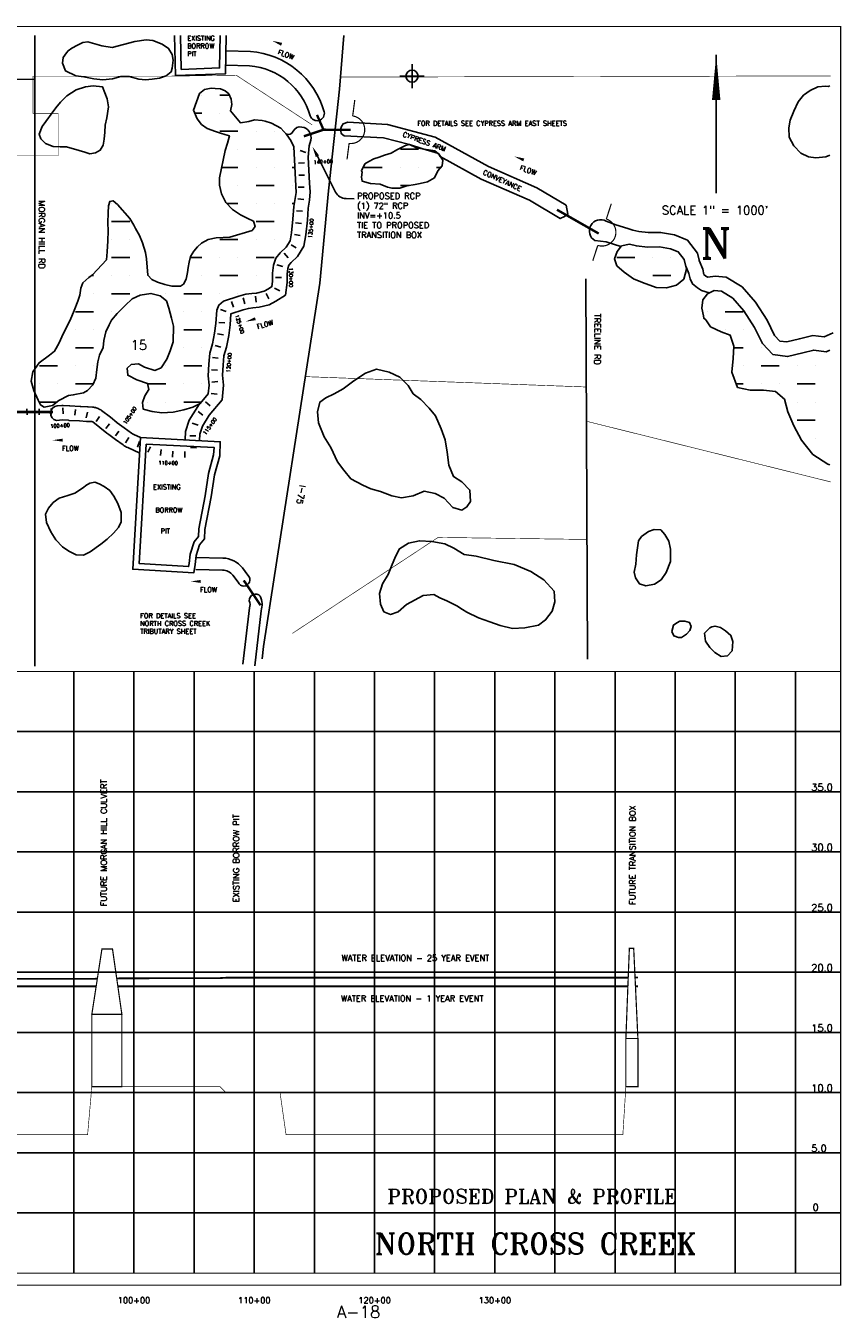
# Model space of a CAD drawing. Extents: x 228105 to 244865, y 802987 to 813726.
# Tile 3 of 3: x 238086 to 244865, y 802987 to 813726. Entities that reach past the tile are written whole.
import ezdxf
from ezdxf.enums import TextEntityAlignment as Align

# ---------------------------------------------------------------- set-up
doc = ezdxf.new("R2010")
doc.units = 0
doc.header["$LTSCALE"] = 800
doc.header["$PDMODE"] = 34
doc.header["$PDSIZE"] = 100
doc.linetypes.add('DASHED', pattern=[0])
doc.layers.get('0').update_dxf_attribs({"linetype": 'CONTINUOUS'})
for name, color, linetype in [('BORDER', 1, 'CONTINUOUS'), ('EXLAKES', 4, 'CONTINUOUS'), ('FLOOD1', 15, 'CONTINUOUS'), ('FLOOD3', 15, 'CONTINUOUS'), ('GRID', 2, 'CONTINUOUS'), ('HATCH', 3, 'CONTINUOUS'), ('MAJROADS', 9, 'CONTINUOUS'), ('MINROADS', 9, 'CONTINUOUS'), ('PLAKES', 5, 'CONTINUOUS'), ('PRSTRUCT', 13, 'CONTINUOUS'), ('SEC', 2, 'CONTINUOUS'), ('SPROF', 11, 'DASHED'), ('STATIONS', 7, 'CONTINUOUS'), ('STRUCTTEXT', 7, 'CONTINUOUS'), ('STRUCTURES', 1, 'CONTINUOUS'), ('SUBBASINS', 6, 'DASHED'), ('TEXT', 7, 'CONTINUOUS'), ('WL-PRESERVE', 14, 'CONTINUOUS')]:
    doc.layers.add(name, color=color, linetype=linetype)
doc.styles.get("Standard").update_dxf_attribs({"font": 'ROMANT'})

# ---------------------------------------------------------------- blocks, each defined once
blk = doc.blocks.new('*X')
at = {"color": 0}
for p, q in [((235950, 813450), (235950, 813450)), ((236100, 813450), (236250, 813450)), ((236400, 813450), (236400, 813450)), ((236250, 813300), (236250, 813300)), ((236400, 813300), (236550, 813300)), ((229500, 813198), (229575, 813198)), ((229519, 813198), (229507, 813219)), ((229528, 813198), (229528, 813228)), ((229538, 813198), (229538, 813235)), ((229547, 813198), (229547, 813228)), ((229556, 813198), (229568, 813219)), ((230100, 813198), (230175, 813198)), ((230119, 813198), (230107, 813219)), ((230128, 813198), (230128, 813228)), ((230138, 813198), (230138, 813235)), ((230147, 813198), (230147, 813228)), ((230156, 813198), (230168, 813219)), ((230700, 813198), (230775, 813198)), ((230719, 813198), (230707, 813219)), ((230728, 813198), (230728, 813228)), ((230738, 813198), (230738, 813235)), ((230747, 813198), (230747, 813228)), ((230756, 813198), (230768, 813219)), ((234900, 813150), (235050, 813150)), ((236190, 813150), (236250, 813150)), ((236400, 813150), (236400, 813150)), ((239550, 813150), (239550, 813150)), ((239700, 813150), (239778, 813150)), ((234900, 813000), (234900, 813000)), ((235050, 813000), (235050, 813000)), ((236400, 813000), (236413, 813000)), ((236400, 813000), (236413, 813000)), ((239491, 813000), (239550, 813000)), ((239700, 813000), (239700, 813000)), ((234910, 812850), (235050, 812850)), ((235200, 812850), (235200, 812850)), ((239700, 812850), (239850, 812850)), ((240000, 812850), (240000, 812850)), ((240150, 812850), (240150, 812850)), ((229238, 812678), (229238, 812716)), ((229838, 812678), (229838, 812716)), ((230438, 812678), (230438, 812716)), ((229200, 812678), (229275, 812678)), ((229219, 812678), (229207, 812699)), ((229228, 812678), (229228, 812708)), ((229247, 812678), (229247, 812708)), ((229256, 812678), (229268, 812699)), ((229800, 812678), (229875, 812678)), ((229819, 812678), (229807, 812699)), ((229828, 812678), (229828, 812708)), ((229847, 812678), (229847, 812708)), ((229856, 812678), (229868, 812699)), ((230400, 812678), (230475, 812678)), ((230419, 812678), (230407, 812699)), ((230428, 812678), (230428, 812708)), ((230447, 812678), (230447, 812708)), ((230456, 812678), (230468, 812699)), ((239850, 812700), (239850, 812700)), ((240000, 812700), (240150, 812700)), ((240300, 812700), (240300, 812700)), ((241200, 812700), (241350, 812700)), ((239714, 812550), (239850, 812550)), ((240000, 812550), (240000, 812550)), ((240150, 812550), (240150, 812550)), ((240300, 812550), (240323, 812550)), ((240900, 812550), (241050, 812550)), ((241200, 812550), (241200, 812550)), ((241350, 812550), (241350, 812550)), ((241500, 812550), (241537, 812550)), ((239700, 812400), (239700, 812400)), ((239850, 812400), (239850, 812400)), ((240000, 812400), (240150, 812400)), ((240300, 812400), (240300, 812400)), ((241200, 812400), (241273, 812400)), ((228919, 812159), (228907, 812179)), ((228928, 812159), (228928, 812189)), ((228938, 812159), (228938, 812196)), ((228947, 812159), (228947, 812189)), ((228956, 812159), (228968, 812179)), ((229519, 812159), (229507, 812179)), ((229528, 812159), (229528, 812189)), ((229538, 812159), (229538, 812196)), ((229547, 812159), (229547, 812189)), ((229556, 812159), (229568, 812179)), ((230119, 812159), (230107, 812179)), ((230128, 812159), (230128, 812189)), ((230138, 812159), (230138, 812196)), ((230147, 812159), (230147, 812189)), ((230156, 812159), (230168, 812179)), ((230719, 812159), (230707, 812179)), ((230728, 812159), (230728, 812189)), ((230738, 812159), (230738, 812196)), ((230747, 812159), (230747, 812189)), ((230756, 812159), (230768, 812179)), ((238800, 812250), (238800, 812250)), ((239758, 812250), (239850, 812250)), ((240000, 812250), (240000, 812250)), ((240150, 812250), (240150, 812250)), ((240300, 812250), (240319, 812250)), ((228900, 812159), (228975, 812159)), ((229500, 812159), (229575, 812159)), ((230100, 812159), (230175, 812159)), ((230700, 812159), (230775, 812159)), ((238800, 812100), (238950, 812100)), ((240000, 812100), (240150, 812100)), ((240300, 812100), (240300, 812100)), ((238800, 811950), (238800, 811950)), ((238950, 811950), (238950, 811950)), ((239700, 811950), (239850, 811950)), ((240000, 811950), (240000, 811950)), ((240150, 811950), (240150, 811950)), ((238800, 811800), (238950, 811800)), ((239454, 811800), (239550, 811800)), ((239700, 811800), (239700, 811800)), ((239850, 811800), (239850, 811800)), ((240000, 811800), (240150, 811800)), ((243000, 811800), (243150, 811800)), ((243300, 811800), (243300, 811800)), ((243450, 811800), (243450, 811800)), ((228600, 811639), (228675, 811639)), ((228619, 811639), (228607, 811660)), ((228628, 811639), (228628, 811669)), ((228638, 811639), (228638, 811677)), ((228647, 811639), (228647, 811669)), ((228656, 811639), (228668, 811660)), ((229200, 811639), (229275, 811639)), ((229219, 811639), (229207, 811660)), ((229228, 811639), (229228, 811669)), ((229238, 811639), (229238, 811677)), ((229247, 811639), (229247, 811669)), ((229256, 811639), (229268, 811660)), ((229800, 811639), (229875, 811639)), ((229819, 811639), (229807, 811660)), ((229828, 811639), (229828, 811669)), ((229838, 811639), (229838, 811677)), ((229847, 811639), (229847, 811669)), ((229856, 811639), (229868, 811660)), ((230400, 811639), (230475, 811639)), ((230419, 811639), (230407, 811660)), ((230428, 811639), (230428, 811669)), ((230438, 811639), (230438, 811677)), ((230447, 811639), (230447, 811669)), ((230456, 811639), (230468, 811660)), ((238631, 811650), (238650, 811650)), ((238800, 811650), (238800, 811650)), ((238950, 811650), (238950, 811650)), ((239100, 811650), (239102, 811650)), ((239550, 811650), (239550, 811650)), ((239700, 811650), (239850, 811650)), ((240000, 811650), (240000, 811650)), ((243150, 811650), (243150, 811650)), ((243300, 811650), (243450, 811650)), ((238650, 811500), (238650, 811500)), ((238800, 811500), (238950, 811500)), ((239100, 811500), (239100, 811500)), ((239250, 811500), (239250, 811500)), ((239400, 811500), (239550, 811500)), ((239700, 811500), (239700, 811500)), ((239850, 811500), (239850, 811500)), ((243900, 811500), (243900, 811500)), ((238500, 811350), (238650, 811350)), ((238800, 811350), (238800, 811350)), ((239400, 811350), (239400, 811350)), ((239550, 811350), (239550, 811350)), ((243750, 811350), (243750, 811350)), ((243900, 811350), (244050, 811350)), ((228325, 811119), (228375, 811119)), ((228328, 811119), (228328, 811127)), ((228338, 811119), (228338, 811152)), ((228347, 811119), (228347, 811149)), ((228356, 811119), (228368, 811140)), ((228900, 811119), (228975, 811119)), ((228919, 811119), (228907, 811140)), ((228928, 811119), (228928, 811149)), ((228938, 811119), (228938, 811157)), ((228947, 811119), (228947, 811149)), ((228956, 811119), (228968, 811140)), ((229500, 811119), (229575, 811119)), ((229519, 811119), (229507, 811140)), ((229528, 811119), (229528, 811149)), ((229538, 811119), (229538, 811157)), ((229547, 811119), (229547, 811149)), ((229556, 811119), (229568, 811140)), ((230100, 811119), (230175, 811119)), ((230119, 811119), (230107, 811140)), ((230128, 811119), (230128, 811149)), ((230138, 811119), (230138, 811157)), ((230147, 811119), (230147, 811149)), ((230156, 811119), (230168, 811140)), ((230700, 811119), (230765, 811119)), ((230719, 811119), (230707, 811140)), ((230728, 811119), (230728, 811149)), ((230738, 811119), (230738, 811157)), ((230747, 811119), (230747, 811149)), ((230756, 811119), (230766, 811137)), ((238500, 811200), (238500, 811200)), ((238650, 811200), (238650, 811200)), ((239400, 811200), (239550, 811200)), ((243900, 811200), (243900, 811200)), ((244050, 811200), (244050, 811200)), ((236100, 811050), (236185, 811050)), ((238350, 811050), (238350, 811050)), ((238500, 811050), (238650, 811050)), ((239400, 811050), (239400, 811050)), ((239550, 811050), (239550, 811050)), ((243971, 811050), (244050, 811050)), ((244200, 811050), (244200, 811050)), ((235873, 810900), (235950, 810900)), ((236100, 810900), (236100, 810900)), ((237300, 810900), (237300, 810900)), ((237450, 810900), (237450, 810900)), ((237600, 810900), (237620, 810900)), ((238200, 810900), (238350, 810900)), ((238500, 810900), (238500, 810900)), ((238650, 810900), (238650, 810900)), ((238950, 810900), (238950, 810900)), ((239250, 810900), (239250, 810900)), ((239400, 810900), (239550, 810900)), ((244050, 810900), (244050, 810900)), ((244200, 810900), (244350, 810900)), ((244500, 810900), (244500, 810900)), ((244650, 810900), (244650, 810900)), ((235950, 810750), (235950, 810750)), ((236100, 810750), (236250, 810750)), ((237300, 810750), (237450, 810750)), ((238200, 810750), (238200, 810750)), ((238350, 810750), (238350, 810750)), ((238500, 810750), (238648, 810750)), ((239100, 810750), (239250, 810750)), ((239400, 810750), (239400, 810750)), ((239550, 810750), (239550, 810750)), ((243993, 810750), (244050, 810750)), ((244200, 810750), (244200, 810750)), ((244350, 810750), (244350, 810750)), ((244500, 810750), (244650, 810750)), ((228600, 810600), (228675, 810600)), ((228619, 810600), (228607, 810621)), ((228628, 810600), (228628, 810630)), ((228638, 810600), (228638, 810637)), ((228647, 810600), (228647, 810630)), ((228656, 810600), (228668, 810621)), ((229200, 810600), (229275, 810600)), ((229219, 810600), (229207, 810621)), ((229228, 810600), (229228, 810630)), ((229238, 810600), (229238, 810637)), ((229247, 810600), (229247, 810630)), ((229256, 810600), (229268, 810621)), ((229800, 810600), (229875, 810600)), ((229819, 810600), (229807, 810621)), ((229828, 810600), (229828, 810630)), ((229838, 810600), (229838, 810637)), ((229847, 810600), (229847, 810630)), ((229856, 810600), (229868, 810621)), ((230400, 810600), (230475, 810600)), ((230419, 810600), (230407, 810621)), ((230428, 810600), (230428, 810630)), ((230438, 810600), (230438, 810637)), ((230447, 810600), (230447, 810630)), ((230456, 810600), (230468, 810621)), ((233850, 810600), (233850, 810600)), ((234000, 810600), (234150, 810600)), ((235800, 810600), (235950, 810600)), ((236100, 810600), (236100, 810600)), ((236250, 810600), (236250, 810600)), ((236400, 810600), (236550, 810600)), ((237000, 810600), (237150, 810600)), ((237300, 810600), (237300, 810600)), ((237450, 810600), (237450, 810600)), ((238200, 810600), (238344, 810600)), ((239100, 810600), (239100, 810600)), ((239250, 810600), (239250, 810600)), ((239400, 810600), (239547, 810600)), ((244500, 810600), (244500, 810600)), ((244650, 810600), (244650, 810600)), ((233700, 810450), (233850, 810450)), ((234000, 810450), (234000, 810450)), ((234150, 810450), (234150, 810450)), ((234300, 810450), (234353, 810450)), ((235950, 810450), (235950, 810450)), ((236100, 810450), (236250, 810450)), ((236400, 810450), (236400, 810450)), ((236550, 810450), (236550, 810450)), ((236700, 810450), (236710, 810450)), ((237000, 810450), (237000, 810450)), ((237150, 810450), (237150, 810450)), ((237300, 810450), (237450, 810450)), ((244500, 810450), (244650, 810450)), ((233700, 810300), (233700, 810300)), ((233850, 810300), (233850, 810300)), ((234000, 810300), (234150, 810300)), ((234300, 810300), (234300, 810300)), ((235937, 810300), (235950, 810300)), ((236100, 810300), (236100, 810300)), ((236400, 810300), (236541, 810300)), ((237300, 810300), (237300, 810300)), ((237450, 810300), (237450, 810300)), ((244650, 810300), (244650, 810300)), ((233738, 810150), (233850, 810150)), ((234000, 810150), (234000, 810150)), ((234150, 810150), (234150, 810150)), ((228300, 810080), (228375, 810080)), ((228319, 810080), (228307, 810101)), ((228328, 810080), (228328, 810110)), ((228338, 810080), (228338, 810118)), ((228347, 810080), (228347, 810110)), ((228356, 810080), (228368, 810101)), ((228900, 810080), (228975, 810080)), ((228919, 810080), (228907, 810101)), ((228928, 810080), (228928, 810110)), ((228938, 810080), (228938, 810118)), ((228947, 810080), (228947, 810110)), ((228956, 810080), (228968, 810101)), ((229500, 810080), (229575, 810080)), ((229519, 810080), (229507, 810101)), ((229528, 810080), (229528, 810110)), ((229538, 810080), (229538, 810118)), ((229547, 810080), (229547, 810110)), ((229556, 810080), (229568, 810101)), ((228600, 809561), (228675, 809561)), ((228619, 809561), (228607, 809581)), ((228628, 809561), (228628, 809591)), ((228638, 809561), (228638, 809598)), ((228647, 809561), (228647, 809591)), ((228656, 809561), (228668, 809581)), ((229200, 809561), (229275, 809561)), ((229219, 809561), (229207, 809581)), ((229228, 809561), (229228, 809591)), ((229238, 809561), (229238, 809598)), ((229247, 809561), (229247, 809591)), ((229256, 809561), (229268, 809581)), ((228319, 809041), (228307, 809062)), ((228328, 809041), (228328, 809071)), ((228338, 809041), (228338, 809078)), ((228347, 809041), (228347, 809071)), ((228356, 809041), (228368, 809062)), ((228919, 809041), (228907, 809062)), ((228928, 809041), (228928, 809071)), ((228938, 809041), (228938, 809078)), ((228947, 809041), (228947, 809071)), ((228956, 809041), (228968, 809062)), ((228300, 809041), (228375, 809041)), ((228900, 809041), (228975, 809041)), ((228619, 808521), (228607, 808542)), ((228628, 808521), (228628, 808551)), ((228638, 808521), (228638, 808559)), ((228647, 808521), (228647, 808551)), ((228656, 808521), (228668, 808542)), ((229219, 808521), (229207, 808542)), ((229228, 808521), (229228, 808551)), ((229238, 808521), (229238, 808559)), ((229247, 808521), (229247, 808551)), ((229256, 808521), (229268, 808542)), ((228600, 808521), (228675, 808521)), ((229200, 808521), (229275, 808521))]:
    blk.add_line(p, q, dxfattribs=at)
blk = doc.blocks.new('FLARROW')
at = {"layer": 'PLAKES', "color": 0}
blk.add_lwpolyline([(0, 0, 0, 0.05, 0), (0.168, 0, 0, 0, -0.087559), (0.267, -0.018, 0, 0, 0.245722), (0.355, -0.006, 0, 0, -0.309425), (0.492, -0.004, 0, 0, 0), (0.558, -0.006, 0, 0, 0)], format="xyseb", dxfattribs=at)
blk.add_text('FLOW', height=0.08, dxfattribs=at).set_placement((0.295, -0.176), align=Align.CENTER)
blk = doc.blocks.new('WEIR')
at = {"layer": 'STRUCTURES', "color": 0, "const_width": 20}
blk.add_lwpolyline([(0, 498), (0, 230, -1), (0, -230), (0, -498)], format="xyb", dxfattribs=at)

msp = doc.modelspace()

# ---------------------------------------------------------------- linework, layer by layer
at = {"layer": 'BORDER', "color": 0, "const_width": 10}
msp.add_lwpolyline([(228110, 803261), (244860, 803261), (244860, 813721), (228110, 813721)], close=True, dxfattribs=at)
for points in [[(228110, 808361), (244860, 808361)], [(228110, 803361), (244860, 803361)]]:
    msp.add_lwpolyline(points, dxfattribs=at)
at = {"layer": 'EXLAKES', "color": 0}
for points in [[(239752, 813646), (239747, 813328), (239330, 813312), (239323, 813646)], [(239702, 813646), (239697, 813376), (239379, 813364), (239373, 813646)]]:
    msp.add_lwpolyline(points, dxfattribs=at)
for points in [[(239041, 810304), (238976, 809211), (239483, 809180), (239493, 809250), (239503, 809325), (239531, 809414), (239573, 809464), (239574, 809541), (239626, 809812), (239655, 809995), (239698, 810154), (239703, 810270)], [(239088, 810251), (239029, 809258), (239440, 809233), (239443, 809257), (239454, 809337), (239487, 809438), (239523, 809482), (239524, 809546), (239577, 809821), (239606, 810006), (239648, 810161), (239651, 810223)]]:
    msp.add_lwpolyline(points, close=True, dxfattribs=at)
at = {"layer": 'FLOOD1', "color": 0, "const_width": 15}
for points in [[(236942, 805697), (236975, 805697), (236990, 805697), (236995, 805744), (237020, 805744), (238600, 805744), (238635, 805744), (238671, 805744)], [(238852, 805745), (238885, 805745), (239700, 805745), (239750, 805745), (240200, 805745), (240250, 805745), (243050, 805745), (243075, 805745), (243092, 805745)], [(243155, 805745), (243175, 805745)]]:
    msp.add_lwpolyline(points, dxfattribs=at)
at = {"layer": 'FLOOD3', "color": 0, "const_width": 15}
for points in [[(236931, 805781), (236975, 805782), (236990, 805784), (236995, 805806), (237020, 805806), (238600, 805807), (238635, 805807), (238681, 805808)], [(238842, 805810), (238885, 805811), (239700, 805813), (239750, 805816), (240200, 805816), (240250, 805816), (243050, 805816), (243075, 805816), (243094, 805816)], [(243151, 805817), (243175, 805818)]]:
    msp.add_lwpolyline(points, dxfattribs=at)
at = {"layer": 'GRID', "color": 0}
for points in [[(238485, 803361), (238485, 808361)], [(238985, 803361), (238985, 808361)], [(239485, 803361), (239485, 808361)], [(239985, 803361), (239985, 808361)], [(240485, 803361), (240485, 808361)], [(240985, 803361), (240985, 808361)], [(241485, 803361), (241485, 808361)], [(241985, 803361), (241985, 808361)], [(242485, 803361), (242485, 808361)], [(242985, 803361), (242985, 808361)], [(243485, 803361), (243485, 808361)], [(243985, 803361), (243985, 808361)], [(244485, 803361), (244485, 808361)], [(228110, 807861), (244860, 807861)], [(228110, 807361), (244860, 807361)], [(228110, 806861), (244860, 806861)], [(228110, 806361), (244860, 806361)], [(228110, 805861), (244860, 805861)], [(228110, 805361), (244860, 805361)], [(228110, 804861), (244860, 804861)], [(228110, 804361), (244860, 804361)], [(228110, 803861), (244860, 803861)]]:
    msp.add_lwpolyline(points, dxfattribs=at)
at = {"layer": 'MAJROADS', "color": 0}
msp.add_lwpolyline([(240730, 813646), (240695, 813201), (240602, 812354), (240530, 811589), (240062, 808568), (240051, 808466)], dxfattribs=at)
at = {"layer": 'MINROADS', "color": 0}
for points in [[(238160, 813280), (236860, 813283), (236238, 813272), (234260, 813253), (234220, 813290), (230827, 813241), (230768, 813281), (230609, 813444), (230406, 813639), (230389, 813646)], [(238160, 813646), (238160, 808405)], [(242741, 811624), (242755, 808464)]]:
    msp.add_lwpolyline(points, dxfattribs=at)
at = {"layer": 'PLAKES', "color": 0}
for points in [[(239751, 813519), (239953, 813513, -0.31604), (240567, 813011, -0.939693), (240451, 812978, 0.314804), (239947, 813393), (239748, 813399)], [(239530, 810279), (239534, 810333), (239554, 810399), (239612, 810491), (239719, 810619), (239730, 810739), (239722, 810822), (239727, 810906), (239733, 810984), (239755, 811055), (239774, 811152), (239786, 811241), (239792, 811333), (239893, 811366), (239937, 811378), (239975, 811382), (240026, 811387), (240110, 811408), (240164, 811437), (240244, 811489), (240258, 811594), (240258, 811663), (240264, 811710), (240273, 811737), (240291, 811759), (240344, 811810), (240399, 811895), (240415, 811990), (240427, 812110), (240434, 812210), (240446, 812278), (240451, 812348), (240444, 812418), (240435, 812636), (240442, 812728), (240455, 812776, 0.445928), (240381, 812885, 0.352918), (240310, 812850, -0.411394), (240249, 812828, 0.662557)], [(243687, 811768), (243670, 811836), (243587, 811945), (243480, 811990), (243363, 812010), (243259, 812008), (243184, 812016), (243134, 812028), (243090, 812043), (242991, 812073), (242911, 812103, 0.993614), (242818, 811941), (242911, 811931), (243034, 811891)], [(238348, 810568, 0.870725), (238341, 810447, -0.18601)], [(238348, 810568), (238385, 810570, -0.029831), (238397, 810570), (238449, 810567, 0.00526), (238451, 810567), (238538, 810564, -0.011356), (238543, 810564), (238600, 810559, 0.012976), (238605, 810559), (238641, 810558, -0.081043), (238672, 810551), (238689, 810545, -0.077082), (238715, 810530), (238789, 810473, -0.00122), (238789, 810473), (238844, 810430, 0.008321), (238847, 810428), (238904, 810386, 0.000583), (238904, 810386), (238966, 810340, 0.05124), (238983, 810330), (239041, 810304)], [(238341, 810447), (238391, 810451), (238441, 810448, 0.00526), (238446, 810447), (238533, 810444), (238590, 810439, 0.012976), (238601, 810439), (238634, 810438), (238644, 810434), (238761, 810342, 0.021095), (238776, 810331), (238833, 810289, 0.000583), (238833, 810289), (238895, 810243, 0.05124), (238934, 810221), (239033, 810175)], [(239500, 809307), (239724, 809303, -0.226532), (239888, 809221), (239932, 809160, -1.249681), (239851, 809102), (239808, 809160, 0.223114), (239722, 809203), (239499, 809207)], [(239891, 808421), (239945, 808889, 0.197337), (239944, 808948, -0.695486), (240036, 808987, -0.173845), (240043, 808866), (239990, 808409)]]:
    msp.add_lwpolyline(points, format="xyb", dxfattribs=at)
msp.add_lwpolyline([(240734, 812813), (241061, 812794), (241275, 812741), (241386, 812703), (241517, 812664), (241531, 812640), (241871, 812453), (242274, 812278), (242529, 812125), (242564, 812141), (242593, 812160), (242579, 812235), (242336, 812380), (241932, 812556), (241490, 812800), (241094, 812906), (240764, 812926), (240724, 812912), (240710, 812889), (240704, 812872), (240706, 812853), (240709, 812830)], close=True, dxfattribs=at)
for points in [[(244799, 811176), (244723, 811142), (244630, 811153), (244518, 811126), (244413, 811099), (244354, 811107), (244310, 811154), (244249, 811279), (244152, 811429), (244041, 811557), (243909, 811637), (243816, 811646), (243756, 811637), (243740, 811646), (243724, 811660), (243714, 811705), (243684, 811776)], [(243767, 811506), (243705, 811528), (243671, 811548), (243630, 811582), (243609, 811624), (243599, 811668), (243573, 811729)], [(239529, 810584), (239443, 810450), (239415, 810355), (239410, 810287)]]:
    msp.add_lwpolyline(points, dxfattribs=at)
at = {"layer": 'PRSTRUCT', "color": 0, "const_width": 10}
for points in [[(238635, 805511), (238719, 806054), (238807, 806054), (238885, 805511)], [(243075, 805311), (243104, 806061), (243140, 806061), (243175, 805311)], [(238885, 805511), (238885, 804911), (238635, 804911), (238635, 805511)], [(243175, 805311), (243175, 804911), (243075, 804911), (243075, 805311)]]:
    msp.add_lwpolyline(points, close=True, dxfattribs=at)
at = {"layer": 'SEC', "color": 0}
msp.add_point((241297, 813308), dxfattribs=at)
at = {"layer": 'SPROF', "color": 0, "const_width": 5}
msp.add_lwpolyline([(230000, 805281), (230050, 804561), (230800, 804561), (230850, 804161), (233200, 804161), (233205, 804461), (234350, 804461), (234400, 804461), (235050, 804461), (235100, 804461), (236700, 804461), (236725, 804861), (237010, 804861), (237020, 804511), (238600, 804511), (238635, 804911), (238885, 804911), (239700, 804911), (239750, 804861), (240200, 804861), (240250, 804511), (243050, 804511), (243075, 804911), (243175, 804911)], dxfattribs=at)
at = {"layer": 'STATIONS', "color": 0}
for p, q in [((240368, 812691), (240414, 812673)), ((240352, 812584), (240402, 812587)), ((240355, 812486), (240404, 812485)), ((240347, 812288), (240397, 812283)), ((240351, 812386), (240401, 812385)), ((240337, 812188), (240387, 812185)), ((240329, 812089), (240379, 812084)), ((240319, 811991), (240368, 811983)), ((240293, 811907), (240335, 811880)), ((240233, 811836), (240267, 811799)), ((240174, 811740), (240222, 811727)), ((240198, 811524), (240154, 811547)), ((240163, 811634), (240213, 811635)), ((239797, 811434), (239812, 811387)), ((239893, 811465), (239907, 811417)), ((239996, 811479), (240001, 811430)), ((240084, 811502), (240107, 811457)), ((239706, 811368), (239752, 811351)), ((239692, 811262), (239742, 811259)), ((239680, 811167), (239729, 811157)), ((239660, 811071), (239708, 811057)), ((239637, 810969), (239686, 810965)), ((239630, 810868), (239679, 810866)), ((239632, 810765), (239682, 810770)), ((239580, 810601), (239619, 810569)), ((239628, 810670), (239678, 810665)), ((238096, 810543), (238097, 810493)), ((238196, 810544), (238197, 810494)), ((238296, 810546), (238297, 810496)), ((238395, 810551), (238398, 810501)), ((238498, 810539), (238493, 810490)), ((238599, 810517), (238587, 810468)), ((238699, 810479), (238672, 810437)), ((239519, 810521), (239559, 810491)), ((238783, 810419), (238751, 810381)), ((238860, 810359), (238832, 810318)), ((239470, 810425), (239518, 810409)), ((238943, 810304), (238915, 810262)), ((239031, 810271), (239014, 810224)), ((239449, 810320), (239499, 810318)), ((239124, 810229), (239102, 810184)), ((239212, 810205), (239205, 810156)), ((239308, 810192), (239307, 810142)), ((239408, 810190), (239407, 810140)), ((239455, 810222), (239505, 810218))]:
    msp.add_line(p, q, dxfattribs=at)
at = {"layer": 'STRUCTTEXT', "color": 0}
for p, q in [((240511, 812642), (240661, 812345)), ((240749, 812291), (240816, 812289))]:
    msp.add_line(p, q, dxfattribs=at)
msp.add_arc((240751, 812390), 100, 206.9479, 268.9191, dxfattribs=at)
msp.add_solid([(240497, 812635), (240524, 812649), (240470, 812722)], dxfattribs=at)
at = {"layer": 'STRUCTURES', "color": 0, "const_width": 20}
for points in [[(240561, 812863), (240507, 812986)], [(240561, 812863), (240398, 812808)], [(240561, 812863), (240787, 812862)], [(242502, 812198), (242849, 812000)], [(238002, 810517), (238311, 810517)], [(239898, 809118), (240038, 808911)]]:
    msp.add_lwpolyline(points, dxfattribs=at)
at = {"layer": 'SUBBASINS', "color": 0, "const_width": 5}
for points in [[(237501, 813307), (237823, 813307), (237823, 812646), (238355, 812646), (238355, 813000), (238145, 813000), (238145, 813308), (238790, 813308), (239293, 813308), (239835, 813316), (240467, 812903)], [(240673, 813000), (240702, 813300), (244778, 813310)], [(240302, 808677), (241514, 809475), (242751, 809458), (242745, 810725), (240410, 810811), (240530, 811589), (240643, 812729)], [(244778, 809936), (242748, 810440)]]:
    msp.add_lwpolyline(points, dxfattribs=at)
at = {"layer": 'TEXT', "color": 0}
msp.add_line((243826, 813485), (243826, 812335), dxfattribs=at)
msp.add_lwpolyline([(243826, 813485, 0, 70, 0), (243826, 813110, 70, 70, 0)], format="xyseb", dxfattribs=at)
at = {"layer": 'WL-PRESERVE', "color": 0}
for points in [[(238398, 813462), (238392, 813415), (238416, 813352), (238502, 813311), (238570, 813303), (238652, 813285), (238726, 813276), (238806, 813286), (238876, 813304), (238946, 813305), (239026, 813283), (239081, 813277), (239137, 813284), (239199, 813291), (239253, 813311), (239296, 813345), (239303, 813375), (239312, 813441), (239304, 813488), (239273, 813538), (239221, 813573), (239142, 813603), (239087, 813609), (238992, 813597), (238804, 813546), (238719, 813560), (238603, 813592), (238561, 813587), (238517, 813566), (238470, 813541), (238438, 813519), (238424, 813502)], [(240335, 812340), (240314, 812721), (240289, 812772), (240257, 812820), (240207, 812875), (240130, 812916), (240076, 812934), (240051, 812939), (239987, 812944), (239940, 812932), (239870, 812921), (239789, 813020), (239800, 813073), (239794, 813117), (239773, 813162), (239743, 813187), (239706, 813203), (239661, 813206), (239626, 813207), (239571, 813196), (239530, 813165), (239480, 813026), (239511, 812953), (239546, 812907), (239595, 812873), (239663, 812848), (239706, 812833), (239742, 812824), (239779, 812811), (239764, 812751), (239743, 812691), (239696, 812464), (239697, 812401), (239713, 812331), (239750, 812259), (239806, 812199), (239872, 812156), (239932, 812126), (239978, 812102), (239992, 812058), (239968, 812024), (239782, 811971), (239669, 811964), (239603, 811950), (239548, 811920), (239515, 811889), (239483, 811853), (239456, 811809), (239445, 811761), (239436, 811717), (239431, 811675), (239420, 811620), (239397, 811580), (239372, 811564), (239301, 811563), (239242, 811576), (239180, 811596), (239133, 811617), (239100, 811653), (239090, 811789), (239081, 811843), (239056, 811922), (239031, 811985), (238999, 812041), (238984, 812070), (238951, 812124), (238849, 812241), (238812, 812272), (238784, 812267), (238775, 812231), (238770, 812173), (238768, 812089), (238770, 812023), (238767, 811940), (238762, 811849), (238758, 811782), (238642, 811658), (238610, 811635), (238560, 811591), (238544, 811546), (238535, 811489), (238518, 811439), (238489, 811360), (238456, 811280), (238400, 811173), (238362, 811085), (238325, 811022), (238282, 810988), (238197, 810927), (238144, 810851), (238130, 810774), (238154, 810697), (238190, 810616), (238209, 810576), (238239, 810558), (238309, 810572), (238360, 810613), (238442, 810653), (238480, 810659), (238565, 810677), (238599, 810696), (238644, 810742), (238669, 810798), (238677, 810870), (238685, 810934), (238699, 810989), (238728, 811053), (238736, 811110), (238751, 811182), (238778, 811241), (238799, 811281), (238845, 811336), (238911, 811402), (238970, 811457), (239038, 811489), (239127, 811502), (239202, 811482), (239255, 811440), (239276, 811379), (239298, 811297), (239313, 811229), (239310, 811101), (239287, 811025), (239259, 810956), (239211, 810885), (239159, 810863), (239072, 810890), (239022, 810916), (238963, 810913), (238929, 810881), (238934, 810823), (239009, 810785), (239098, 810755), (239110, 810703), (239075, 810651), (239056, 810597), (239062, 810542), (239137, 810521), (239217, 810511), (239312, 810517), (239399, 810534), (239474, 810558), (239536, 810588), (239603, 810667), (239610, 810739), (239602, 810819), (239607, 810915), (239615, 811007), (239638, 811084), (239655, 811172), (239667, 811253), (239674, 811364), (239692, 811405), (239731, 811439), (239858, 811481), (239915, 811497), (239964, 811501), (240005, 811505), (240067, 811521), (240103, 811540), (240132, 811559), (240138, 811602), (240138, 811671), (240146, 811737), (240166, 811796), (240202, 811841), (240251, 811887), (240285, 811939), (240296, 812006), (240307, 812119), (240314, 812225)], [(238371, 812721), (238425, 812720), (238531, 812690), (238576, 812677), (238619, 812663), (238667, 812670), (238705, 812692), (238728, 812735), (238739, 812783), (238743, 812842), (238747, 812901), (238759, 812961), (238774, 813053), (238763, 813119), (238725, 813219), (238645, 813227), (238583, 813220), (238506, 813193), (238428, 813143), (238374, 813092), (238335, 813044), (238221, 812889), (238197, 812827), (238212, 812788), (238250, 812747), (238314, 812723)], [(240884, 812509), (240878, 812469), (240883, 812434), (240953, 812416), (241031, 812409), (241094, 812386), (241131, 812377), (241195, 812376), (241254, 812397), (241322, 812408), (241366, 812416), (241427, 812431), (241483, 812464), (241512, 812521), (241548, 812564), (241554, 812610), (241522, 812658), (241488, 812688), (241398, 812701), (241334, 812713), (241275, 812741), (241242, 812733), (241171, 812697), (241124, 812669), (241068, 812651), (241025, 812636), (240981, 812621), (240939, 812600), (240904, 812578), (240876, 812520)], [(243104, 811912), (243039, 811897), (243002, 811852), (242981, 811791), (243000, 811732), (243062, 811679), (243139, 811624), (243214, 811592), (243328, 811551), (243413, 811549), (243495, 811572), (243557, 811621), (243580, 811704), (243560, 811783), (243511, 811847), (243447, 811874), (243354, 811890), (243254, 811888), (243163, 811897)], [(240910, 810841), (241003, 810872), (241106, 810849), (241195, 810807), (241265, 810737), (241307, 810669), (241369, 810620), (241439, 810549), (241491, 810485), (241539, 810376), (241573, 810286), (241589, 810182), (241603, 810075), (241642, 809980), (241711, 809937), (241779, 809868), (241784, 809772), (241753, 809728), (241712, 809701), (241637, 809724), (241564, 809800), (241490, 809841), (241397, 809858), (241308, 809820), (241209, 809805), (241129, 809820), (241034, 809857), (240954, 809879), (240888, 809909), (240789, 809962), (240729, 810033), (240678, 810102), (240622, 810221), (240566, 810312), (240519, 810427), (240510, 810519), (240532, 810599), (240580, 810636), (240650, 810667), (240726, 810709), (240812, 810776)], [(239041, 810304), (238976, 809211), (239483, 809180), (239493, 809250), (239503, 809325), (239531, 809414), (239573, 809464), (239574, 809541), (239626, 809812), (239655, 809995), (239698, 810154), (239703, 810270)], [(239088, 810251), (239029, 809258), (239440, 809233), (239443, 809257), (239454, 809337), (239487, 809438), (239523, 809482), (239524, 809546), (239577, 809821), (239606, 810006), (239648, 810161), (239651, 810223)], [(238435, 809822), (238363, 809802), (238314, 809764), (238276, 809717), (238249, 809667), (238259, 809598), (238293, 809522), (238335, 809454), (238392, 809397), (238444, 809361), (238506, 809331), (238565, 809327), (238620, 809356), (238711, 809419), (238762, 809460), (238816, 809509), (238858, 809558), (238879, 809605), (238878, 809682), (238851, 809756), (238818, 809817), (238784, 809866), (238737, 809898), (238696, 809920), (238660, 809934), (238619, 809925), (238586, 809907), (238566, 809890), (238494, 809844)], [(243181, 809446), (243162, 809329), (243158, 809254), (243145, 809187), (243156, 809138), (243188, 809090), (243240, 809072), (243313, 809087), (243369, 809123), (243409, 809184), (243445, 809276), (243447, 809376), (243433, 809443), (243399, 809500), (243365, 809537), (243309, 809540), (243262, 809523), (243204, 809482)], [(241754, 808855), (241850, 808806), (241943, 808774), (242030, 808743), (242133, 808717), (242234, 808723), (242348, 808745), (242408, 808790), (242462, 808861), (242484, 808940), (242478, 809029), (242392, 809122), (242286, 809193), (242145, 809250), (241978, 809282), (241830, 809319), (241732, 809333), (241646, 809385), (241569, 809422), (241461, 809442), (241359, 809447), (241268, 809428), (241194, 809381), (241159, 809315), (241126, 809237), (241099, 809168), (241052, 809089), (241028, 809008), (241035, 808920), (241063, 808857), (241118, 808835), (241183, 808857), (241252, 808917), (241391, 808993), (241478, 809001), (241529, 808973), (241586, 808947), (241669, 808906), (241717, 808875)], [(243498, 808766), (243471, 808746), (243458, 808693), (243473, 808657), (243512, 808643), (243538, 808644), (243578, 808670), (243607, 808702), (243618, 808734), (243605, 808767), (243564, 808780), (243535, 808780), (243524, 808779)], [(243756, 808706), (243728, 808678), (243738, 808613), (243773, 808559), (243814, 808519), (243867, 808486), (243920, 808491), (243960, 808533), (243964, 808609), (243947, 808660), (243904, 808699), (243863, 808725), (243817, 808738), (243790, 808732), (243772, 808723)]]:
    msp.add_lwpolyline(points, close=True, dxfattribs=at)
for points in [[(244735, 813225), (244672, 813218), (244608, 813190), (244551, 813149), (244508, 813095), (244471, 813016), (244441, 812943), (244430, 812879), (244433, 812802), (244471, 812728), (244530, 812668), (244592, 812637), (244655, 812629), (244738, 812638), (244772, 812650)], [(244772, 813227), (244757, 813222), (244735, 813225)], [(244772, 811032), (244741, 811018), (244637, 811031), (244547, 811010), (244420, 810977), (244297, 810994), (244210, 811085), (244144, 811220), (244056, 811357), (243963, 811464), (243870, 811521), (243808, 811526), (243754, 811500), (243714, 811448), (243706, 811379), (243721, 811315), (243723, 811296), (243739, 811284), (243779, 811225), (243868, 811184), (243942, 811156), (243972, 811065), (243966, 810962), (243955, 810849), (244004, 810722), (244108, 810699), (244218, 810698), (244320, 810687), (244394, 810623), (244421, 810519), (244471, 810401), (244536, 810284), (244629, 810165), (244753, 810084), (244772, 810079)]]:
    msp.add_lwpolyline(points, dxfattribs=at)

# ---------------------------------------------------------------- block references
at = {"layer": 'HATCH', "color": 0}
msp.add_blockref('*X', (0, 0), dxfattribs=at)
msp.add_blockref('*X', (0, 0), dxfattribs=at)
msp.add_blockref('*X', (0, 0), dxfattribs=at)
msp.add_blockref('*X', (0, 0), dxfattribs=at)
msp.add_blockref('*X', (0, 0), dxfattribs=at)
msp.add_blockref('*X', (0, 0), dxfattribs=at)
msp.add_blockref('*X', (0, 0), dxfattribs=at)
msp.add_blockref('*X', (0, 0), dxfattribs=at)
msp.add_blockref('*X', (0, 0), dxfattribs=at)
msp.add_blockref('*X', (0, 0), dxfattribs=at)
msp.add_blockref('*X', (0, 0), dxfattribs=at)
at = {"layer": 'STRUCTURES', "color": 0, "xscale": 0.5, "yscale": 0.5, "zscale": 0.5}
for p, rotation in [((240789, 812863), 352.56101069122), ((242877, 812011), 342)]:
    msp.add_blockref('WEIR', p, dxfattribs=dict(at, rotation=rotation))
at = {"layer": 'TEXT', "color": 0, "xscale": 500, "yscale": 500, "zscale": 500}
for p, rotation in [((240134, 813602), 339.7751405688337), ((242147, 812641), 339.8293465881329), ((239914, 811268), 16.50436138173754)]:
    msp.add_blockref('FLARROW', p, dxfattribs=dict(at, rotation=rotation))
for p in [(238309, 810283), (239457, 809109)]:
    msp.add_blockref('FLARROW', p, dxfattribs=at)

# ---------------------------------------------------------------- texts
at = {"layer": 'EXLAKES', "color": 0}
for s, p in [('EXISTING', (239144, 809874)), ('BORROW', (239163, 809682)), ('PIT', (239207, 809508))]:
    msp.add_text(s, height=40, dxfattribs=at).set_placement(p)
at = {"layer": 'STATIONS', "color": 0}
for s, rotation, p in [('140+00', 3.5035, (240560, 812582)), ('135+00', 84.544, (240472, 812042)), ('130+00', 270.3826, (240276, 811635)), ('125+00', 288.0845, (239850, 811242)), ('120+00', 85.2497, (239791, 810926)), ('105+00', 56.3099, (238965, 810480)), ('115+00', 54.2468, (239629, 810391)), ('100+00', 3.0941, (238372, 810389)), ('110+00', 358.8983, (239269, 810079))]:
    msp.add_text(s, height=30, rotation=rotation, dxfattribs=at).set_placement(p, align=Align.CENTER)
at = {"layer": 'STRUCTTEXT', "color": 0}
for s, p in [('PROPOSED RCP', (240840, 812287)), ('(1) 72" RCP', (240840, 812206)), ('INV=+10.5', (240840, 812125)), ('TIE TO PROPOSED ', (240840, 812044)), ('TRANSITION BOX', (240840, 811963))]:
    msp.add_text(s, height=50, dxfattribs=at).set_placement(p)
at = {"layer": 'TEXT', "color": 0}
for s, height, p in [('EXISTING', 40, (239428, 813603)), ('BORROW', 40, (239428, 813538)), ('PIT', 40, (239428, 813473)), ('FOR DETAILS SEE CYPRESS ARM EAST SHEETS', 40, (241340, 812896)), ('15', 80, (238957, 811033)), ('FOR DETAILS SEE', 40, (239037, 808804)), ('NORTH CROSS CREEK', 40, (239037, 808740)), ('TRIBUTARY SHEET', 40, (239037, 808675)), ('35.0', 60, (244616, 807368)), ('30.0', 60, (244616, 806868)), ('25.0', 60, (244616, 806368)), ('WATER ELEVATION - 25 YEAR EVENT', 50, (240711, 805955)), ('20.0', 60, (244616, 805868)), ('WATER ELEVATION - 1 YEAR EVENT', 50, (240706, 805619)), ('15.0', 60, (244616, 805368)), ('10.0', 60, (244616, 804868)), ('5.0', 60, (244616, 804368)), ('0', 60, (244627, 803878))]:
    msp.add_text(s, height=height, dxfattribs=at).set_placement(p)
for s, height, rotation, p in [('CYPRESS ARM', 40, 340, (241215, 812809)), ('CONVEYANCE', 40, 335.469, (241882, 812494)), ('MORGAN HILL RD', 50, 270, (238194, 812275)), ('TREELINE RD', 50, 270, (242813, 811334)), ('I-75', 50, 260, (240364, 809912)), ('FUTURE MORGAN HILL CULVERT', 50, 90, (238759, 806410)), ('FUTURE TRANSITION BOX', 50, 90, (243155, 806422)), ('EXISTING BORROW PIT', 50, 90, (239860, 806443))]:
    msp.add_text(s, height=height, rotation=rotation, dxfattribs=at).set_placement(p)
for s, height, p in [('SCALE 1" = 1000\'', 70.01, (243817, 812159)), ('N', 250, (243824, 811793)), ('PROPOSED PLAN & PROFILE', 120, (242296, 803939)), ('NORTH CROSS CREEK', 175, (242322, 803519)), ('100+00', 50, (238986, 803111)), ('110+00', 50, (239986, 803111)), ('120+00', 50, (240986, 803111)), ('130+00', 50, (241986, 803111)), ('A-18', 100, (240853, 802989))]:
    msp.add_text(s, height=height, dxfattribs=at).set_placement(p, align=Align.CENTER)

doc.saveas('drawing.dxf')
